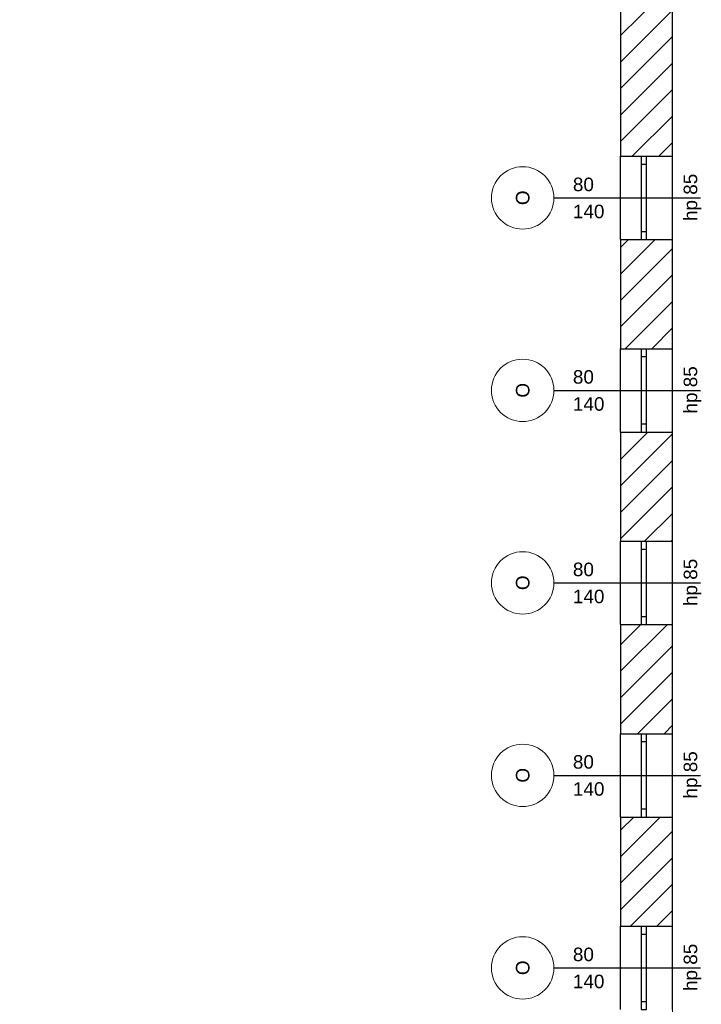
# Model space of a CAD drawing. Header units: millimetres. Extents: x -40063 to 512011, y 350190 to 687060.
# Tile 30 of 256: x 80987 to 87533, y 489346 to 498809. Entities that reach past the tile are written whole.
import ezdxf

# ---------------------------------------------------------------- set-up
doc = ezdxf.new("R2010")
doc.units = ezdxf.units.MM
doc.layers.add('Elementy Modelu - Strefy', color=8, linetype='Continuous')
doc.layers.add('Konstrukcja - Ściany zew', color=8, linetype='Continuous')
doc.styles.add('GENERATED_STYLE_1', font='arial.ttf')
pattern_1 = [(45, (2007650.3, -1666877.53), (-127.279217, 127.279217), [])]

# ---------------------------------------------------------------- blocks, each defined once
blk = doc.blocks.new('Okno 16_16')
at = {"layer": 'Konstrukcja - Ściany zew', "linetype": 'Continuous'}
for p, q in [((-400, 200), (400, 200)), ((-325, 0), (-400, 0)), ((-400, 0), (-400, -50)), ((-325, -50), (-325, 0)), ((325, 0), (-325, 0)), ((400, 0), (325, 0)), ((325, 0), (325, -50)), ((400, 0), (400, -50)), ((-400, -50), (-325, -50)), ((-325, -50), (325, -50)), ((325, -50), (400, -50)), ((-400, -300), (400, -300))]:
    blk.add_line(p, q, dxfattribs=at)
blk = doc.blocks.new('Znacznik O 16_91')
at = {"layer": 'Konstrukcja - Ściany zew', "linetype": 'Continuous'}
blk.add_line((0, 639.9), (0, -768.3), dxfattribs=at)
at = {"layer": 'Konstrukcja - Ściany zew', "color": 251, "linetype": 'Continuous', "lineweight": 13}
for start, end in [(0, 180), (180, 0)]:
    blk.add_arc((0, 939.9), 300, start, end, dxfattribs=at)
at = {"layer": 'Konstrukcja - Ściany zew', "char_height": 130, "attachment_point": 7, "style": 'GENERATED_STYLE_1'}
for s, insert in [('{O}', (-69.5, 872.7)), ('{hp 85}', (-222.3, -775.9))]:
    blk.add_mtext(s, dxfattribs=dict(at, insert=insert))
at = {"layer": 'Konstrukcja - Ściany zew', "char_height": 130, "attachment_point": 7, "rotation": 270, "style": 'GENERATED_STYLE_1'}
for s, insert in [('{140}', (-197.1, 457.3)), ('{80}', (62.9, 457.3))]:
    blk.add_mtext(s, dxfattribs=dict(at, insert=insert))
blk = doc.blocks.new('Znacznik O 16_92')
at = {"layer": 'Konstrukcja - Ściany zew', "linetype": 'Continuous'}
blk.add_line((0, 639.9), (0, -768.3), dxfattribs=at)
at = {"layer": 'Konstrukcja - Ściany zew', "color": 251, "linetype": 'Continuous', "lineweight": 13}
for start, end in [(0, 180), (180, 0)]:
    blk.add_arc((0, 939.9), 300, start, end, dxfattribs=at)
at = {"layer": 'Konstrukcja - Ściany zew', "char_height": 130, "attachment_point": 7, "style": 'GENERATED_STYLE_1'}
for s, insert in [('{O}', (-69.5, 872.7)), ('{hp 85}', (-222.3, -775.9))]:
    blk.add_mtext(s, dxfattribs=dict(at, insert=insert))
at = {"layer": 'Konstrukcja - Ściany zew', "char_height": 130, "attachment_point": 7, "rotation": 270, "style": 'GENERATED_STYLE_1'}
for s, insert in [('{140}', (-197.1, 457.3)), ('{80}', (62.9, 457.3))]:
    blk.add_mtext(s, dxfattribs=dict(at, insert=insert))
blk = doc.blocks.new('Znacznik O 16_93')
at = {"layer": 'Konstrukcja - Ściany zew', "linetype": 'Continuous'}
blk.add_line((0, 639.9), (0, -768.3), dxfattribs=at)
at = {"layer": 'Konstrukcja - Ściany zew', "color": 251, "linetype": 'Continuous', "lineweight": 13}
for start, end in [(0, 180), (180, 0)]:
    blk.add_arc((0, 939.9), 300, start, end, dxfattribs=at)
at = {"layer": 'Konstrukcja - Ściany zew', "char_height": 130, "attachment_point": 7, "style": 'GENERATED_STYLE_1'}
for s, insert in [('{O}', (-69.5, 872.7)), ('{hp 85}', (-222.3, -775.9))]:
    blk.add_mtext(s, dxfattribs=dict(at, insert=insert))
at = {"layer": 'Konstrukcja - Ściany zew', "char_height": 130, "attachment_point": 7, "rotation": 270, "style": 'GENERATED_STYLE_1'}
for s, insert in [('{140}', (-197.1, 457.3)), ('{80}', (62.9, 457.3))]:
    blk.add_mtext(s, dxfattribs=dict(at, insert=insert))
blk = doc.blocks.new('Znacznik O 16_94')
at = {"layer": 'Konstrukcja - Ściany zew', "linetype": 'Continuous'}
blk.add_line((0, 639.9), (0, -768.3), dxfattribs=at)
at = {"layer": 'Konstrukcja - Ściany zew', "color": 251, "linetype": 'Continuous', "lineweight": 13}
for start, end in [(0, 180), (180, 0)]:
    blk.add_arc((0, 939.9), 300, start, end, dxfattribs=at)
at = {"layer": 'Konstrukcja - Ściany zew', "char_height": 130, "attachment_point": 7, "style": 'GENERATED_STYLE_1'}
for s, insert in [('{O}', (-69.5, 872.7)), ('{hp 85}', (-222.3, -775.9))]:
    blk.add_mtext(s, dxfattribs=dict(at, insert=insert))
at = {"layer": 'Konstrukcja - Ściany zew', "char_height": 130, "attachment_point": 7, "rotation": 270, "style": 'GENERATED_STYLE_1'}
for s, insert in [('{140}', (-197.1, 457.3)), ('{80}', (62.9, 457.3))]:
    blk.add_mtext(s, dxfattribs=dict(at, insert=insert))
blk = doc.blocks.new('Znacznik O 16_95')
at = {"layer": 'Konstrukcja - Ściany zew', "linetype": 'Continuous'}
blk.add_line((0, 639.9), (0, -768.3), dxfattribs=at)
at = {"layer": 'Konstrukcja - Ściany zew', "color": 251, "linetype": 'Continuous', "lineweight": 13}
for start, end in [(0, 180), (180, 0)]:
    blk.add_arc((0, 939.9), 300, start, end, dxfattribs=at)
at = {"layer": 'Konstrukcja - Ściany zew', "char_height": 130, "attachment_point": 7, "style": 'GENERATED_STYLE_1'}
for s, insert in [('{O}', (-69.5, 872.7)), ('{hp 85}', (-222.3, -775.9))]:
    blk.add_mtext(s, dxfattribs=dict(at, insert=insert))
at = {"layer": 'Konstrukcja - Ściany zew', "char_height": 130, "attachment_point": 7, "rotation": 270, "style": 'GENERATED_STYLE_1'}
for s, insert in [('{140}', (-197.1, 457.3)), ('{80}', (62.9, 457.3))]:
    blk.add_mtext(s, dxfattribs=dict(at, insert=insert))
blk = doc.blocks.new('Ściana_54', base_point=(4362010.8, -2075452.8))
at = {"layer": 'Konstrukcja - Ściany zew', "linetype": 'Continuous'}
h = blk.add_hatch(dxfattribs=at)
h.set_pattern_fill('Bloczki_ceramiczne', color=256, style=0, pattern_type=2)
h.set_pattern_definition(pattern_1)
h.paths.add_polyline_path([(4362010.8, -2049936.7), (4361510.8, -2049936.7), (4361510.8, -2065552.8), (4361710.8, -2065552.8), (4361760.8, -2065552.8), (4362010.8, -2065552.8)])
h = blk.add_hatch(dxfattribs=at)
h.set_pattern_fill('Bloczki_ceramiczne', color=256, style=0, pattern_type=2)
h.set_pattern_definition(pattern_1)
h.paths.add_polyline_path([(4361510.8, -2067402.8), (4361710.8, -2067402.8), (4361760.8, -2067402.8), (4362010.8, -2067402.8), (4362010.8, -2066352.8), (4361760.8, -2066352.8), (4361710.8, -2066352.8), (4361510.8, -2066352.8)])
h = blk.add_hatch(dxfattribs=at)
h.set_pattern_fill('Bloczki_ceramiczne', color=256, style=0, pattern_type=2)
h.set_pattern_definition(pattern_1)
h.paths.add_polyline_path([(4361510.8, -2069252.8), (4361710.8, -2069252.8), (4361760.8, -2069252.8), (4362010.8, -2069252.8), (4362010.8, -2068202.8), (4361760.8, -2068202.8), (4361710.8, -2068202.8), (4361510.8, -2068202.8)])
h = blk.add_hatch(dxfattribs=at)
h.set_pattern_fill('Bloczki_ceramiczne', color=256, style=0, pattern_type=2)
h.set_pattern_definition(pattern_1)
h.paths.add_polyline_path([(4361510.8, -2071102.8), (4361710.8, -2071102.8), (4361760.8, -2071102.8), (4362010.8, -2071102.8), (4362010.8, -2070052.8), (4361760.8, -2070052.8), (4361710.8, -2070052.8), (4361510.8, -2070052.8)])
h = blk.add_hatch(dxfattribs=at)
h.set_pattern_fill('Bloczki_ceramiczne', color=256, style=0, pattern_type=2)
h.set_pattern_definition(pattern_1)
h.paths.add_polyline_path([(4361510.8, -2072952.8), (4361710.8, -2072952.8), (4361760.8, -2072952.8), (4362010.8, -2072952.8), (4362010.8, -2071902.8), (4361760.8, -2071902.8), (4361710.8, -2071902.8), (4361510.8, -2071902.8)])
for p, q in [((4361510.8, -2065552.8), (4361710.8, -2065552.8)), ((4361710.8, -2065552.8), (4361760.8, -2065552.8)), ((4361760.8, -2065552.8), (4362010.8, -2065552.8)), ((4361510.8, -2066352.8), (4361710.8, -2066352.8)), ((4361710.8, -2066352.8), (4361760.8, -2066352.8)), ((4361760.8, -2066352.8), (4362010.8, -2066352.8)), ((4361510.8, -2067402.8), (4361710.8, -2067402.8)), ((4361710.8, -2067402.8), (4361760.8, -2067402.8)), ((4361760.8, -2067402.8), (4362010.8, -2067402.8)), ((4361510.8, -2068202.8), (4361710.8, -2068202.8)), ((4361710.8, -2068202.8), (4361760.8, -2068202.8)), ((4361760.8, -2068202.8), (4362010.8, -2068202.8)), ((4361510.8, -2069252.8), (4361710.8, -2069252.8)), ((4361710.8, -2069252.8), (4361760.8, -2069252.8)), ((4361760.8, -2069252.8), (4362010.8, -2069252.8)), ((4361510.8, -2070052.8), (4361710.8, -2070052.8)), ((4361710.8, -2070052.8), (4361760.8, -2070052.8)), ((4361760.8, -2070052.8), (4362010.8, -2070052.8)), ((4361510.8, -2071102.8), (4361710.8, -2071102.8)), ((4361710.8, -2071102.8), (4361760.8, -2071102.8)), ((4361760.8, -2071102.8), (4362010.8, -2071102.8)), ((4361510.8, -2071902.8), (4361710.8, -2071902.8)), ((4361710.8, -2071902.8), (4361760.8, -2071902.8)), ((4361760.8, -2071902.8), (4362010.8, -2071902.8)), ((4361510.8, -2072952.8), (4361710.8, -2072952.8)), ((4361710.8, -2072952.8), (4361760.8, -2072952.8)), ((4361760.8, -2072952.8), (4362010.8, -2072952.8))]:
    blk.add_line(p, q, dxfattribs=at)
at = {"layer": 'Konstrukcja - Ściany zew', "linetype": 'Continuous', "flags": 128}
for points in [[(4362010.8, -2065552.8), (4362010.8, -2049936.7)], [(4361510.8, -2050286.7), (4361510.8, -2065552.8)], [(4361510.8, -2066352.8), (4361510.8, -2067402.8)], [(4362010.8, -2067402.8), (4362010.8, -2066352.8)], [(4361510.8, -2068202.8), (4361510.8, -2069252.8)], [(4362010.8, -2069252.8), (4362010.8, -2068202.8)], [(4361510.8, -2070052.8), (4361510.8, -2071102.8)], [(4362010.8, -2071102.8), (4362010.8, -2070052.8)], [(4361510.8, -2071902.8), (4361510.8, -2072952.8)], [(4362010.8, -2072952.8), (4362010.8, -2071902.8)]]:
    blk.add_lwpolyline(points, dxfattribs=at)
at = {"layer": 'Konstrukcja - Ściany zew', "linetype": 'Continuous', "zscale": 1000, "rotation": 90}
for p in [(4361710.8, -2065952.8), (4361710.8, -2067802.8), (4361710.8, -2069652.8), (4361710.8, -2071502.8), (4361710.8, -2073352.8)]:
    blk.add_blockref('Okno 16_16', p, dxfattribs=at)
at = {"layer": 'Konstrukcja - Ściany zew', "rotation": 90}
for name, p in [('Znacznik O 16_95', (4361510.8, -2065952.8)), ('Znacznik O 16_94', (4361510.8, -2067802.8)), ('Znacznik O 16_93', (4361510.8, -2069652.8)), ('Znacznik O 16_92', (4361510.8, -2071502.8)), ('Znacznik O 16_91', (4361510.8, -2073352.8))]:
    blk.add_blockref(name, p, dxfattribs=at)

msp = doc.modelspace()

# ---------------------------------------------------------------- linework, layer by layer
at = {"layer": 'Elementy Modelu - Strefy', "color": 255, "linetype": 'Continuous', "lineweight": 0, "flags": 128}
msp.add_lwpolyline([(87257.16407, 513112.28607), (87257.16407, 481076.58916), (80987.16407, 481076.58916), (80987.16407, 476326.58916), (81747.16407, 476326.58916), (81747.16407, 475976.58916), (80987.16407, 475976.58916), (80987.16407, 465816.58916)], dxfattribs=at)

# ---------------------------------------------------------------- block references
at = {"layer": 'Konstrukcja - Ściany zew'}
msp.add_blockref('Ściana_54', (87257.16407, 487596.25793), dxfattribs=at)

doc.saveas('drawing.dxf')
